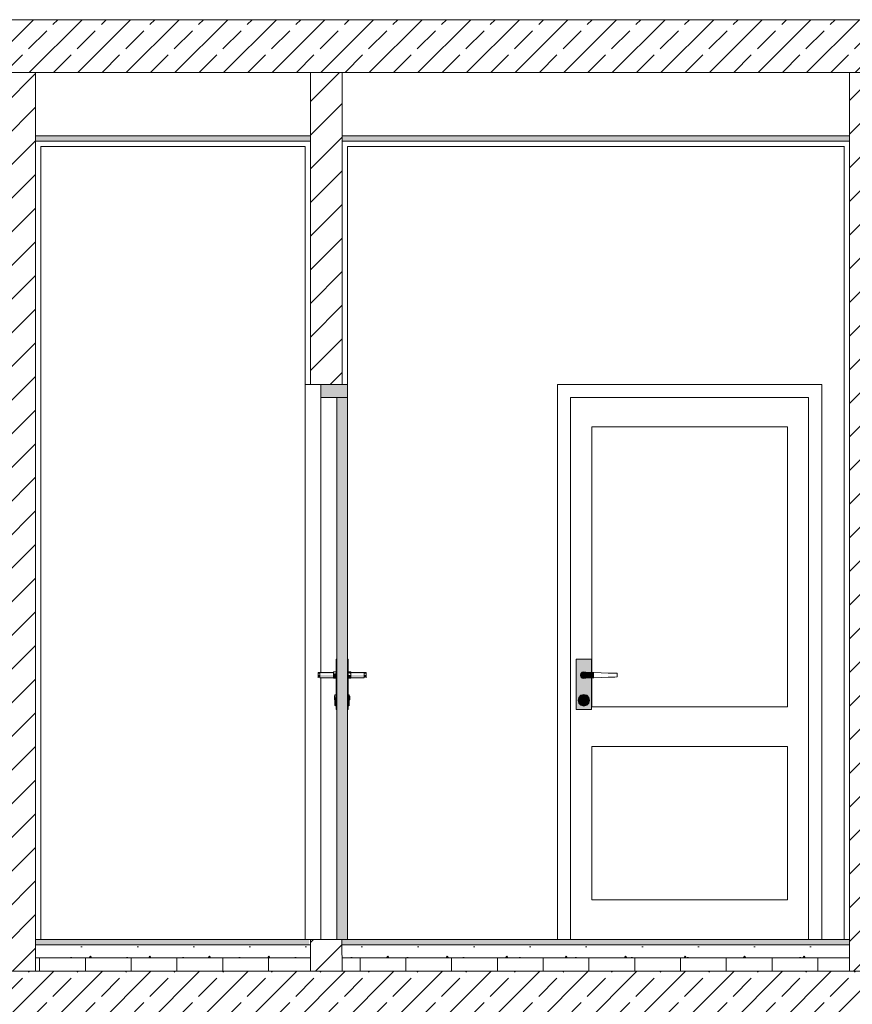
# Model space of a CAD drawing. Header units: millimetres. Extents: x -101298 to -58298, y 45839 to 66839.
# Tile 10 of 124: x -91268 to -88118, y 53424 to 57149. Entities that reach past the tile are written whole.
import ezdxf

# ---------------------------------------------------------------- set-up
doc = ezdxf.new("R2010")
doc.units = ezdxf.units.MM
doc.header["$MEASUREMENT"] = 0
for name, color, linetype, lineweight in [('Nowe_Konstrukcja - Stropy_Nr_pióra__21', 7, 'Continuous', 20), ('Nowe_Konstrukcja - Stropy_Nr_pióra__3', 7, 'Continuous', 13), ('Nowe_Konstrukcja - Ściany zew_Nr_pióra__106', 252, 'Continuous', 13), ('Nowe_Konstrukcja - Ściany zew_Nr_pióra__18', 9, 'Continuous', 15), ('Nowe_Konstrukcja - Ściany zew_Nr_pióra__19', 255, 'Continuous', 0), ('Nowe_Konstrukcja - Ściany zew_Nr_pióra__3', 7, 'Continuous', 13), ('Nowe_zagospodarowanie_Nr_pióra__21', 7, 'Continuous', 20)]:
    doc.layers.add(name, color=color, linetype=linetype, lineweight=lineweight)
for name, color, linetype, lineweight, true_color in [('Nowe_Konstrukcja - Stropy_Nr_pióra__23', 7, 'Continuous', 13, 0x858585), ('Nowe_Konstrukcja - Ściany zew_Nr_pióra__102', 7, 'Continuous', 13, 0x3e3e3e), ('Nowe_Konstrukcja - Ściany zew_Nr_pióra__103', 7, 'Continuous', 13, 0xeea4cb), ('Nowe_Konstrukcja - Ściany zew_Nr_pióra__142', 7, 'Continuous', 0, 0xe8e8e8), ('Nowe_Konstrukcja - Ściany zew_Nr_pióra__23', 7, 'Continuous', 13, 0x858585), ('Nowe_Konstrukcja - Ściany zew_Nr_pióra__61', 7, 'Continuous', 18, 0x6a6a6a), ('Nowe_Konstrukcja - Ściany zew_Nr_pióra__62', 7, 'Continuous', 18, 0xaaaaaa)]:
    doc.layers.add(name, color=color, linetype=linetype, lineweight=lineweight, true_color=true_color)
doc.layers.add('Nowe_zagospodarowanie', color=7, linetype='Continuous')
pattern_1 = [(45, (0, 0), (-63.63961, 63.63961), [])]
pattern_2 = [(0, (0, 0), (0, 389.7114), [24.375, -200.625]), (0, (112.5, 194.86), (0, 389.7114), [24.375, -200.625]), (60, (0, 0), (-337.5, 194.8557), [24.375, -200.625]), (60, (225, 0), (-337.5, 194.8557), [24.375, -200.625]), (120, (24.37, 0), (337.5, 194.8557), [24.375, -200.625]), (120, (249.38, 0), (337.5, 194.8557), [24.375, -200.625]), (0, (0, 37.5), (0, 75), [0, -75, 0, -112.5]), (45, (37.5, 37.5), (-53.03301, 53.03301), [0, -56.25, 0, -93.75])]
pattern_3 = [(90, (0, 0), (-173.20508, 0), [100, -200]), (90, (-86.6, 150), (-173.20508, 0), [100, -200]), (150, (-4e-14, 100), (86.60254, 150), [100, -200]), (150, (-173.2, 100), (86.60254, 150), [100, -200]), (210, (0, 0), (-86.60254, 150), [100, -200]), (210, (-173.2, -7e-14), (-86.60254, 150), [100, -200])]
pattern_4 = [(45, (0, 0), (-91.92388, 91.92388), []), (45, (-45.96, 45.96), (-91.92388, 91.92388), [97.5, -32.5])]

# ---------------------------------------------------------------- blocks, each defined once
blk = doc.blocks.new('Polilinia_9_1', base_point=(-87705, 56447))
at = {"layer": 'Nowe_zagospodarowanie', "linetype": 'Continuous', "lineweight": 0, "true_color": 0x000000}
blk.add_hatch(color=18, dxfattribs=at).paths.add_polyline_path([(-87755, 56447), (-87751.2, 56427.8), (-87740.4, 56411.6), (-87724.2, 56400.8), (-87705, 56397), (-87685.9, 56400.8), (-87669.7, 56411.6), (-87658.8, 56427.8), (-87655, 56447), (-87658.8, 56466.1), (-87669.7, 56482.3), (-87685.9, 56493.2), (-87705, 56497), (-87724.2, 56493.2), (-87740.4, 56482.3), (-87751.2, 56466.1)])
at = {"layer": 'Nowe_zagospodarowanie_Nr_pióra__21', "color": 7, "linetype": 'Continuous', "lineweight": 20, "flags": 128}
blk.add_lwpolyline([(-87705, 56497), (-87705, 57430.2), (-88205, 57430.2), (-88205, 57680.2), (-88205, 57730.2), (-87705, 57730.2), (-87705, 57430.2)], dxfattribs=at)
at = {"layer": 'Nowe_zagospodarowanie_Nr_pióra__21', "color": 7, "linetype": 'Continuous', "lineweight": 20}
blk.add_circle((-87705, 56447), 50, dxfattribs=at)

msp = doc.modelspace()

# ---------------------------------------------------------------- hatches: boundary and pattern name
at = {"layer": 'Nowe_Konstrukcja - Stropy_Nr_pióra__23', "linetype": 'Continuous', "lineweight": 13, "true_color": 0x858585}
h = msp.add_hatch(dxfattribs=at)
h.set_pattern_fill('Beton_zbrojony_0001', color=252, style=0, pattern_type=2)
h.set_pattern_definition(pattern_4)
h.paths.add_polyline_path([(-96667.8, 56749.1), (-96427.8, 56749.1), (-96427.8, 56949.4), (-86767.8, 56949.4), (-86767.8, 56947.1), (-86527.8, 56947.1), (-86527.8, 57149.4), (-96667.8, 57149.4)])
at = {"layer": 'Nowe_Konstrukcja - Stropy_Nr_pióra__23', "linetype": 'Continuous', "lineweight": 0, "true_color": 0xe0e0e0}
for points in [[(-90167.4, 56709.4), (-91207.4, 56709.4), (-91207.4, 56689.4), (-90167.4, 56689.4)], [(-88127.4, 56709.4), (-90047.4, 56709.4), (-90047.4, 56689.4), (-88127.4, 56689.4)], [(-90172.5, 53669.4), (-91207.8, 53669.4), (-91207.8, 53649.4), (-90172.5, 53649.4)], [(-88127.8, 53669.4), (-90048.3, 53669.4), (-90049.2, 53649.4), (-88127.8, 53649.4)]]:
    msp.add_hatch(color=254, dxfattribs=at).paths.add_polyline_path(points)
at = {"layer": 'Nowe_Konstrukcja - Stropy_Nr_pióra__23', "linetype": 'Continuous', "lineweight": 13, "true_color": 0x858585}
h = msp.add_hatch(dxfattribs=at)
h.set_pattern_fill('Beton_lekki_0001', color=252, style=0, pattern_type=2)
h.set_pattern_definition(pattern_2)
h.paths.add_polyline_path([(-90172.5, 53649.4), (-91207.8, 53649.4), (-91207.8, 53599.4), (-90172.5, 53599.4)])
h = msp.add_hatch(dxfattribs=at)
h.set_pattern_fill('Beton_lekki_0001', color=252, style=0, pattern_type=2)
h.set_pattern_definition(pattern_2)
h.paths.add_polyline_path([(-88127.8, 53649.4), (-90049.2, 53649.4), (-90051.4, 53599.4), (-88127.8, 53599.4)])
h = msp.add_hatch(dxfattribs=at)
h.set_pattern_fill('Styropian_0001', color=252, style=0, pattern_type=2)
h.set_pattern_definition(pattern_3)
h.paths.add_polyline_path([(-90172.5, 53599.4), (-91207.8, 53599.4), (-91207.8, 53549.4), (-90172.5, 53549.4)])
h = msp.add_hatch(dxfattribs=at)
h.set_pattern_fill('Styropian_0001', color=252, style=0, pattern_type=2)
h.set_pattern_definition(pattern_3)
h.paths.add_polyline_path([(-88127.8, 53599.4), (-90051.4, 53599.4), (-90053.6, 53549.4), (-88127.8, 53549.4)])
h = msp.add_hatch(dxfattribs=at)
h.set_pattern_fill('Beton_zbrojony_0001', color=252, style=0, pattern_type=2)
h.set_pattern_definition(pattern_4)
h.paths.add_polyline_path([(-96667.8, 53299.4), (-96427.8, 53299.4), (-96427.8, 53349.4), (-86767.8, 53349.4), (-86527.8, 53349.4), (-86527.8, 53549.4), (-96667.8, 53549.4), (-96667.8, 53349.4)])
at = {"layer": 'Nowe_Konstrukcja - Ściany zew_Nr_pióra__102', "linetype": 'Continuous', "lineweight": 13, "true_color": 0x3e3e3e}
for points in [[(-90080.8, 54669.4), (-90080.8, 54663.4), (-90070.8, 54662.9), (-90070.8, 54669.4)], [(-90080.8, 54663.4), (-90080.8, 54659), (-90070.8, 54658.1), (-90070.8, 54662.9)], [(-90080.8, 54659), (-90080.8, 54657.4), (-90070.8, 54656.4), (-90070.8, 54658.1)], [(-90014.8, 54663.4), (-90024.8, 54662.9), (-90024.8, 54658.1), (-90014.8, 54659)], [(-90014.8, 54659), (-90024.8, 54658.1), (-90024.8, 54656.4), (-90014.8, 54657.4)], [(-89143.7, 54675.4), (-89144.6, 54675.9), (-89146.3, 54669.4), (-89145.3, 54669.4)], [(-89145.3, 54669.4), (-89146.3, 54669.4), (-89144.6, 54662.9), (-89143.7, 54663.4)], [(-89139.3, 54679.8), (-89139.8, 54680.7), (-89144.6, 54675.9), (-89143.7, 54675.4)], [(-89143.7, 54663.4), (-89144.6, 54662.9), (-89139.8, 54658.1), (-89139.3, 54659)], [(-89139.3, 54659), (-89139.8, 54658.1), (-89133.3, 54656.4), (-89133.3, 54657.4)], [(-89133.3, 54657.4), (-89133.3, 54656.4), (-89126.8, 54658.1), (-89127.3, 54659)], [(-89127.3, 54659), (-89126.8, 54658.1), (-89125.5, 54659.4), (-89126.9, 54659.4)], [(-90076.8, 54583.4), (-90076.8, 54579.9), (-90074.8, 54579.4), (-90074.8, 54583.4)], [(-90076.8, 54579.9), (-90076.8, 54577.3), (-90074.8, 54576.5), (-90074.8, 54579.4)], [(-90018.8, 54579.9), (-90020.8, 54579.4), (-90020.8, 54576.5), (-90018.8, 54577.3)], [(-89139.4, 54586.9), (-89140.2, 54587.4), (-89141.3, 54583.4), (-89140.3, 54583.4)], [(-89140.3, 54583.4), (-89141.3, 54583.4), (-89140.2, 54579.4), (-89139.4, 54579.9)], [(-89139.4, 54579.9), (-89140.2, 54579.4), (-89137.3, 54576.5), (-89136.8, 54577.3)], [(-89129.8, 54577.3), (-89129.3, 54576.5), (-89126.4, 54579.4), (-89127.2, 54579.9)], [(-90076.8, 54577.3), (-90076.8, 54576.4), (-90074.8, 54575.4), (-90074.8, 54576.5)], [(-90018.8, 54577.3), (-90020.8, 54576.5), (-90020.8, 54575.4), (-90018.8, 54576.4)], [(-89136.8, 54577.3), (-89137.3, 54576.5), (-89133.3, 54575.4), (-89133.3, 54576.4)], [(-89133.3, 54576.4), (-89133.3, 54575.4), (-89129.3, 54576.5), (-89129.8, 54577.3)]]:
    msp.add_hatch(color=250, dxfattribs=at).paths.add_polyline_path(points)
at = {"layer": 'Nowe_Konstrukcja - Ściany zew_Nr_pióra__103', "linetype": 'Continuous', "lineweight": 13, "true_color": 0xeea4cb}
msp.add_hatch(color=231, dxfattribs=at).paths.add_polyline_path([(-90027.8, 55719.4), (-90027.8, 55769.4), (-90127.8, 55769.4), (-90127.8, 55719.4)])
at = {"layer": 'Nowe_Konstrukcja - Ściany zew_Nr_pióra__106', "linetype": 'Continuous', "lineweight": 13}
for points in [[(-90131.8, 54660.7), (-90131.8, 54664.4), (-90138.8, 54664.4), (-90138.8, 54660.7)], [(-90080.8, 54659.4), (-90080.8, 54660.7), (-90131.8, 54660.7), (-90131.8, 54659.4)], [(-90014.8, 54659.4), (-89963.8, 54659.4), (-89963.8, 54660.7), (-90014.8, 54660.7)], [(-89963.8, 54660.7), (-89956.8, 54660.7), (-89956.8, 54664.4), (-89963.8, 54664.4)], [(-90018.8, 54589.5), (-90020.8, 54590.3), (-90020.8, 54587.4), (-90018.8, 54586.9)], [(-89127.2, 54586.9), (-89126.4, 54587.4), (-89129.3, 54590.3), (-89129.8, 54589.5)], [(-90074.8, 54564.4), (-90074.8, 54557.1), (-90070.8, 54555.3), (-90070.8, 54563.4)], [(-90020.8, 54557.1), (-90024.8, 54555.3), (-90024.8, 54552.4), (-90020.8, 54554.4)], [(-89153.3, 54574.4), (-89155.3, 54574.4), (-89152.3, 54563.4), (-89150.6, 54564.4)], [(-89150.6, 54564.4), (-89152.3, 54563.4), (-89144.3, 54555.3), (-89143.3, 54557.1)], [(-89143.3, 54557.1), (-89144.3, 54555.3), (-89133.3, 54552.4), (-89133.3, 54554.4)], [(-89133.3, 54554.4), (-89133.3, 54552.4), (-89122.3, 54555.3), (-89123.3, 54557.1)]]:
    msp.add_hatch(color=252, dxfattribs=at).paths.add_polyline_path(points)
at = {"layer": 'Nowe_Konstrukcja - Ściany zew_Nr_pióra__142', "linetype": 'Continuous', "lineweight": 0, "true_color": 0xe8e8e8}
for points in [[(-90131.8, 54678.1), (-90131.8, 54679.4), (-90138.8, 54679.4), (-90138.8, 54678.1)], [(-90131.8, 54674.4), (-90131.8, 54678.1), (-90138.8, 54678.1), (-90138.8, 54674.4)], [(-90080.8, 54678.1), (-90080.8, 54679.4), (-90131.8, 54679.4), (-90131.8, 54678.1)], [(-90080.8, 54674.4), (-90080.8, 54678.1), (-90131.8, 54678.1), (-90131.8, 54674.4)], [(-90014.8, 54678.1), (-89963.8, 54678.1), (-89963.8, 54679.4), (-90014.8, 54679.4)], [(-90014.8, 54674.4), (-89963.8, 54674.4), (-89963.8, 54678.1), (-90014.8, 54678.1)], [(-89963.8, 54678.1), (-89956.8, 54678.1), (-89956.8, 54679.4), (-89963.8, 54679.4)], [(-89963.8, 54674.4), (-89956.8, 54674.4), (-89956.8, 54678.1), (-89963.8, 54678.1)], [(-90020.8, 54584.4), (-90024.8, 54585.4), (-90024.8, 54574.4), (-90020.8, 54574.4)], [(-89113.3, 54574.4), (-89111.3, 54574.4), (-89114.2, 54585.4), (-89116, 54584.4)]]:
    msp.add_hatch(color=254, dxfattribs=at).paths.add_polyline_path(points)
at = {"layer": 'Nowe_Konstrukcja - Ściany zew_Nr_pióra__18', "linetype": 'Continuous', "lineweight": 15}
for points in [[(-90067.8, 54539.4), (-90067.8, 54729.4), (-90070.8, 54729.4), (-90070.8, 54539.4)], [(-90027.8, 54539.4), (-90024.8, 54539.4), (-90024.8, 54729.4), (-90027.8, 54729.4)], [(-89133.3, 54659.4), (-89108.3, 54659.4), (-89108.3, 54679.4), (-89133.3, 54679.4), (-89138.3, 54678.1), (-89142, 54674.4), (-89143.3, 54669.4), (-89142, 54664.4), (-89138.3, 54660.7)], [(-89108.3, 54679.4), (-89108.3, 54659.4), (-89094.9, 54659.8), (-89094.9, 54679)], [(-90074.8, 54594.4), (-90074.8, 54591.7), (-90070.8, 54593.5), (-90070.8, 54596.4)], [(-90020.8, 54574.4), (-90024.8, 54574.4), (-90024.8, 54563.4), (-90020.8, 54564.4)], [(-89116, 54564.4), (-89114.2, 54563.4), (-89111.3, 54574.4), (-89113.3, 54574.4)]]:
    msp.add_hatch(color=9, dxfattribs=at).paths.add_polyline_path(points)
h = msp.add_hatch(color=9, dxfattribs=at)
h.paths.add_polyline_path([(-89104.8, 54729.4), (-89161.8, 54729.4), (-89161.8, 54539.4), (-89104.8, 54539.4), (-89104.8, 54659.5), (-89108.3, 54659.4), (-89125.5, 54659.4), (-89126.8, 54658.1), (-89133.3, 54656.4), (-89139.8, 54658.1), (-89144.6, 54662.9), (-89146.3, 54669.4), (-89144.6, 54675.9), (-89139.8, 54680.7), (-89133.3, 54682.4), (-89126.8, 54680.7), (-89125.5, 54679.4), (-89108.3, 54679.4), (-89104.8, 54679.3)])
h.paths.add_polyline_path([(-89152.3, 54563.4), (-89155.3, 54574.4), (-89152.3, 54585.4), (-89144.3, 54593.5), (-89133.3, 54596.4), (-89122.3, 54593.5), (-89114.2, 54585.4), (-89111.3, 54574.4), (-89114.2, 54563.4), (-89122.3, 54555.3), (-89133.3, 54552.4), (-89144.3, 54555.3)], flags=0)
h = msp.add_hatch(color=9, dxfattribs=at)
h.paths.add_polyline_path([(-89153.3, 54574.4), (-89150.6, 54564.4), (-89143.3, 54557.1), (-89133.3, 54554.4), (-89123.3, 54557.1), (-89116, 54564.4), (-89113.3, 54574.4), (-89116, 54584.4), (-89123.3, 54591.7), (-89133.3, 54594.4), (-89143.3, 54591.7), (-89150.6, 54584.4)])
h.paths.add_polyline_path([(-89141.3, 54583.4), (-89140.2, 54587.4), (-89137.3, 54590.3), (-89133.3, 54591.4), (-89129.3, 54590.3), (-89126.4, 54587.4), (-89125.3, 54583.4), (-89126.4, 54579.4), (-89129.3, 54576.5), (-89133.3, 54575.4), (-89137.3, 54576.5), (-89140.2, 54579.4)], flags=0)
at = {"layer": 'Nowe_Konstrukcja - Ściany zew_Nr_pióra__19', "linetype": 'Continuous', "lineweight": 0}
for points in [[(-90027.8, 55609.4), (-90027.8, 55719.4), (-90067.8, 55719.4), (-90067.8, 55609.4)], [(-90027.8, 55609.4), (-90067.8, 55609.4), (-90067.8, 53819.4), (-90027.8, 53819.4)], [(-90020.8, 54594.4), (-90024.8, 54596.4), (-90024.8, 54593.5), (-90020.8, 54591.7)], [(-90020.8, 54591.7), (-90024.8, 54593.5), (-90024.8, 54585.4), (-90020.8, 54584.4)], [(-89123.3, 54591.7), (-89122.3, 54593.5), (-89133.3, 54596.4), (-89133.3, 54594.4)], [(-89116, 54584.4), (-89114.2, 54585.4), (-89122.3, 54593.5), (-89123.3, 54591.7)], [(-90027.8, 53669.4), (-90027.8, 53819.4), (-90067.8, 53819.4), (-90067.8, 53669.4)]]:
    msp.add_hatch(color=255, dxfattribs=at).paths.add_polyline_path(points)
at = {"layer": 'Nowe_Konstrukcja - Ściany zew_Nr_pióra__23', "linetype": 'Continuous', "lineweight": 13, "true_color": 0x858585}
h = msp.add_hatch(dxfattribs=at)
h.set_pattern_fill('Bloczki_ceramiczne_0001', color=252, style=0, pattern_type=2)
h.set_pattern_definition(pattern_1)
h.paths.add_polyline_path([(-91207.8, 56949.4), (-91327.8, 56949.4), (-91327.8, 53549.4), (-91207.8, 53549.4)])
h = msp.add_hatch(dxfattribs=at)
h.set_pattern_fill('Bloczki_ceramiczne_0001', color=252, style=0, pattern_type=2)
h.set_pattern_definition(pattern_1)
h.paths.add_polyline_path([(-90047.8, 56949.4), (-90167.8, 56949.4), (-90167.8, 55769.4), (-90047.8, 55769.4)])
h = msp.add_hatch(dxfattribs=at)
h.set_pattern_fill('Bloczki_ceramiczne_0001', color=252, style=0, pattern_type=2)
h.set_pattern_definition(pattern_1)
h.paths.add_polyline_path([(-88007.8, 56949.4), (-88127.8, 56949.4), (-88127.8, 53549.3), (-88007.8, 53549.3)])
for points in [[(-90080.8, 54660.7), (-90080.8, 54664.4), (-90131.8, 54664.4), (-90131.8, 54660.7)], [(-90014.8, 54681.4), (-90024.8, 54682.4), (-90024.8, 54680.7), (-90014.8, 54679.8)], [(-90014.8, 54679.8), (-90024.8, 54680.7), (-90024.8, 54675.9), (-90014.8, 54675.4)], [(-90014.8, 54660.7), (-89963.8, 54660.7), (-89963.8, 54664.4), (-90014.8, 54664.4)], [(-89127.3, 54679.8), (-89126.8, 54680.7), (-89133.3, 54682.4), (-89133.3, 54681.4)], [(-89127.3, 54679.8), (-89126.9, 54679.4), (-89125.5, 54679.4), (-89126.8, 54680.7)], [(-90018.8, 54590.4), (-90020.8, 54591.4), (-90020.8, 54590.3), (-90018.8, 54589.5)], [(-89129.8, 54589.5), (-89129.3, 54590.3), (-89133.3, 54591.4), (-89133.3, 54590.4)], [(-90074.8, 54574.4), (-90074.8, 54564.4), (-90070.8, 54563.4), (-90070.8, 54574.4)], [(-90020.8, 54564.4), (-90024.8, 54563.4), (-90024.8, 54555.3), (-90020.8, 54557.1)], [(-89123.3, 54557.1), (-89122.3, 54555.3), (-89114.2, 54563.4), (-89116, 54564.4)]]:
    msp.add_hatch(color=252, dxfattribs=at).paths.add_polyline_path(points)
h = msp.add_hatch(dxfattribs=at)
h.set_pattern_fill('Bloczki_ceramiczne_0001', color=252, style=0, pattern_type=2)
h.set_pattern_definition(pattern_1)
h.paths.add_polyline_path([(-90047.8, 53669.4), (-90167.8, 53669.4), (-90167.8, 53549.4), (-90047.8, 53549.4)])
at = {"layer": 'Nowe_Konstrukcja - Ściany zew_Nr_pióra__61', "linetype": 'Continuous', "lineweight": 18, "true_color": 0x6a6a6a}
for points in [[(-90080.8, 54675.4), (-90080.8, 54669.4), (-90070.8, 54669.4), (-90070.8, 54675.9)], [(-90014.8, 54669.4), (-90024.8, 54669.4), (-90024.8, 54662.9), (-90014.8, 54663.4)], [(-89145.3, 54669.4), (-89143.7, 54663.4), (-89139.3, 54659), (-89133.3, 54657.4), (-89127.3, 54659), (-89126.9, 54659.4), (-89133.3, 54659.4), (-89138.3, 54660.7), (-89142, 54664.4), (-89143.3, 54669.4), (-89142, 54674.4), (-89138.3, 54678.1), (-89133.3, 54679.4), (-89126.9, 54679.4), (-89127.3, 54679.8), (-89133.3, 54681.4), (-89139.3, 54679.8), (-89143.7, 54675.4)], [(-89133.3, 54681.4), (-89133.3, 54682.4), (-89139.8, 54680.7), (-89139.3, 54679.8)], [(-90076.8, 54590.4), (-90076.8, 54589.5), (-90074.8, 54590.3), (-90074.8, 54591.4)], [(-90076.8, 54589.5), (-90076.8, 54586.9), (-90074.8, 54587.4), (-90074.8, 54590.3)], [(-90076.8, 54586.9), (-90076.8, 54583.4), (-90074.8, 54583.4), (-90074.8, 54587.4)], [(-90018.8, 54583.4), (-90020.8, 54583.4), (-90020.8, 54579.4), (-90018.8, 54579.9)], [(-89126.3, 54583.4), (-89127.2, 54586.9), (-89129.8, 54589.5), (-89133.3, 54590.4), (-89136.8, 54589.5), (-89139.4, 54586.9), (-89140.3, 54583.4), (-89139.4, 54579.9), (-89136.8, 54577.3), (-89133.3, 54576.4), (-89129.8, 54577.3), (-89127.2, 54579.9)], [(-89136.8, 54589.5), (-89137.3, 54590.3), (-89140.2, 54587.4), (-89139.4, 54586.9)], [(-89127.2, 54579.9), (-89126.4, 54579.4), (-89125.3, 54583.4), (-89126.3, 54583.4)]]:
    msp.add_hatch(color=251, dxfattribs=at).paths.add_polyline_path(points)
at = {"layer": 'Nowe_Konstrukcja - Ściany zew_Nr_pióra__62', "linetype": 'Continuous', "lineweight": 18, "true_color": 0xaaaaaa}
for points in [[(-90131.8, 54664.4), (-90131.8, 54669.4), (-90138.8, 54669.4), (-90138.8, 54664.4)], [(-90080.8, 54664.4), (-90080.8, 54669.4), (-90131.8, 54669.4), (-90131.8, 54664.4)], [(-90014.8, 54664.4), (-89963.8, 54664.4), (-89963.8, 54669.4), (-90014.8, 54669.4)], [(-89963.8, 54664.4), (-89956.8, 54664.4), (-89956.8, 54669.4), (-89963.8, 54669.4)], [(-90074.8, 54584.4), (-90074.8, 54574.4), (-90070.8, 54574.4), (-90070.8, 54585.4)], [(-89143.3, 54591.7), (-89144.3, 54593.5), (-89152.3, 54585.4), (-89150.6, 54584.4)], [(-90074.8, 54557.1), (-90074.8, 54554.4), (-90070.8, 54552.4), (-90070.8, 54555.3)]]:
    msp.add_hatch(color=253, dxfattribs=at).paths.add_polyline_path(points)

# ---------------------------------------------------------------- linework, layer by layer
at = {"layer": 'Nowe_Konstrukcja - Stropy_Nr_pióra__21', "color": 7, "linetype": 'Continuous', "lineweight": 20, "flags": 128}
for points in [[(-96667.8, 56749.1), (-96427.8, 56749.1), (-96427.8, 56949.4), (-86767.8, 56949.4), (-86767.8, 56947.1), (-86527.8, 56947.1), (-86527.8, 57149.4), (-96667.8, 57149.4)], [(-96667.8, 53299.4), (-96427.8, 53299.4), (-96427.8, 53349.4), (-86767.8, 53349.4), (-86527.8, 53349.4), (-86527.8, 53549.4), (-96667.8, 53549.4), (-96667.8, 53349.4)]]:
    msp.add_lwpolyline(points, close=True, dxfattribs=at)
at = {"layer": 'Nowe_Konstrukcja - Stropy_Nr_pióra__3', "color": 7, "linetype": 'Continuous', "lineweight": 13}
for p, q in [((-91207.8, 56949.4), (-90167.8, 56949.4)), ((-90047.8, 56949.4), (-88127.8, 56949.4)), ((-91207.4, 56709.4), (-90167.4, 56709.4)), ((-91207.4, 56709.4), (-90167.4, 56709.4)), ((-90047.4, 56709.4), (-88127.4, 56709.4)), ((-90047.4, 56709.4), (-88127.4, 56709.4)), ((-91207.4, 56689.4), (-90167.4, 56689.4)), ((-91207.4, 56689.4), (-90167.4, 56689.4)), ((-90047.4, 56689.4), (-88127.4, 56689.4)), ((-90047.4, 56689.4), (-88127.4, 56689.4)), ((-91207.8, 53649.4), (-90167.8, 53649.4)), ((-91207.8, 53649.4), (-90167.8, 53649.4)), ((-90047.8, 53649.4), (-88127.8, 53649.4)), ((-90047.8, 53649.4), (-88127.8, 53649.4)), ((-91207.8, 53599.4), (-90167.8, 53599.4)), ((-91207.8, 53599.4), (-90167.8, 53599.4)), ((-90047.8, 53599.4), (-88127.8, 53599.4)), ((-90047.8, 53599.4), (-88127.8, 53599.4))]:
    msp.add_line(p, q, dxfattribs=at)
at = {"layer": 'Nowe_Konstrukcja - Ściany zew_Nr_pióra__3', "color": 7, "linetype": 'Continuous', "lineweight": 13}
for p, q in [((-91207.8, 53549.4), (-91207.8, 56949.4)), ((-91207.8, 56949.4), (-91187.8, 56949.4)), ((-91207.8, 53669.4), (-91207.8, 56949.4)), ((-90187.8, 56949.4), (-90167.8, 56949.4)), ((-90167.8, 55769.4), (-90167.8, 56949.4)), ((-90167.8, 55769.4), (-90167.8, 56949.4)), ((-90047.8, 55769.4), (-90047.8, 56949.4)), ((-90047.8, 56949.4), (-90027.8, 56949.4)), ((-90047.8, 55769.4), (-90047.8, 56949.4)), ((-88127.8, 53549.3), (-88127.8, 56949.4)), ((-88127.8, 53669.4), (-88127.8, 56949.4)), ((-91187.8, 53669.4), (-91187.4, 56669.4)), ((-91187.4, 56669.4), (-90187.4, 56669.4)), ((-90187.8, 55769.4), (-90187.8, 56669.4)), ((-90027.8, 55769.4), (-90027.4, 56669.4)), ((-90027.4, 56669.4), (-88147.4, 56669.4)), ((-88147.8, 53669.4), (-88147.8, 56669.4)), ((-90187.8, 55769.4), (-90187.8, 53669.4)), ((-90187.8, 55769.4), (-90167.8, 55769.4)), ((-90167.8, 55769.4), (-90047.8, 55769.4)), ((-90127.8, 55769.4), (-90027.8, 55769.4)), ((-90127.8, 55719.4), (-90127.8, 55769.4)), ((-90047.8, 55769.4), (-90027.8, 55769.4)), ((-90027.8, 55719.4), (-90027.8, 55769.4)), ((-88233.3, 55769.4), (-89233.3, 55769.4)), ((-89233.3, 55769.4), (-89233.3, 53669.4)), ((-88233.3, 53669.4), (-88233.3, 55769.4)), ((-90127.8, 55719.4), (-90127.8, 54679.4)), ((-90127.8, 55719.4), (-90027.8, 55719.4)), ((-90067.8, 55719.4), (-90027.8, 55719.4)), ((-90067.8, 55609.4), (-90067.8, 55719.4)), ((-90027.8, 55609.4), (-90027.8, 55719.4)), ((-89183.3, 53669.4), (-89183.3, 55719.4)), ((-89183.3, 55719.4), (-88283.3, 55719.4)), ((-88283.3, 55719.4), (-88283.3, 53669.4)), ((-90067.8, 53819.4), (-90067.8, 55609.4)), ((-90027.8, 53819.4), (-90027.8, 55609.4)), ((-89103.3, 55609.4), (-89103.3, 54679.3)), ((-88363.3, 55609.4), (-89103.3, 55609.4)), ((-88363.3, 54549.4), (-88363.3, 55609.4)), ((-90070.8, 54539.4), (-90070.8, 54729.4)), ((-90067.8, 54729.4), (-90070.8, 54729.4)), ((-90027.8, 54729.4), (-90024.8, 54729.4)), ((-90024.8, 54539.4), (-90024.8, 54729.4)), ((-89161.8, 54729.4), (-89104.8, 54729.4)), ((-89161.8, 54539.4), (-89161.8, 54729.4)), ((-89104.8, 54729.4), (-89104.8, 54679.3)), ((-90138.8, 54678.1), (-90138.8, 54679.4)), ((-90131.8, 54679.4), (-90138.8, 54679.4)), ((-90138.8, 54674.4), (-90138.8, 54678.1)), ((-90138.8, 54669.4), (-90138.8, 54674.4)), ((-90138.8, 54664.4), (-90138.8, 54669.4)), ((-90138.8, 54660.7), (-90138.8, 54664.4)), ((-90138.8, 54659.4), (-90138.8, 54660.7)), ((-90131.8, 54678.1), (-90131.8, 54679.4)), ((-90080.8, 54679.4), (-90131.8, 54679.4)), ((-90131.8, 54674.4), (-90131.8, 54678.1)), ((-90131.8, 54669.4), (-90131.8, 54674.4)), ((-90131.8, 54664.4), (-90131.8, 54669.4)), ((-90131.8, 54660.7), (-90131.8, 54664.4)), ((-90131.8, 54659.4), (-90131.8, 54660.7)), ((-90080.8, 54659.4), (-90131.8, 54659.4)), ((-90127.8, 54659.4), (-90127.8, 53669.4)), ((-90080.8, 54681.4), (-90070.8, 54682.4)), ((-90080.8, 54679.8), (-90080.8, 54681.4)), ((-90080.8, 54675.4), (-90080.8, 54679.8)), ((-90080.8, 54669.4), (-90080.8, 54675.4)), ((-90080.8, 54663.4), (-90080.8, 54669.4)), ((-90080.8, 54659), (-90080.8, 54663.4)), ((-90080.8, 54657.4), (-90080.8, 54659)), ((-90080.8, 54657.4), (-90070.8, 54656.4)), ((-90014.8, 54681.4), (-90024.8, 54682.4)), ((-90014.8, 54657.4), (-90024.8, 54656.4)), ((-90014.8, 54679.8), (-90014.8, 54681.4)), ((-90014.8, 54675.4), (-90014.8, 54679.8)), ((-90014.8, 54679.4), (-89963.8, 54679.4)), ((-90014.8, 54669.4), (-90014.8, 54675.4)), ((-90014.8, 54663.4), (-90014.8, 54669.4)), ((-90014.8, 54659), (-90014.8, 54663.4)), ((-90014.8, 54659.4), (-89963.8, 54659.4)), ((-90014.8, 54657.4), (-90014.8, 54659)), ((-89963.8, 54678.1), (-89963.8, 54679.4)), ((-89963.8, 54679.4), (-89956.8, 54679.4)), ((-89963.8, 54674.4), (-89963.8, 54678.1)), ((-89963.8, 54669.4), (-89963.8, 54674.4)), ((-89963.8, 54664.4), (-89963.8, 54669.4)), ((-89963.8, 54660.7), (-89963.8, 54664.4)), ((-89963.8, 54659.4), (-89963.8, 54660.7)), ((-89956.8, 54678.1), (-89956.8, 54679.4)), ((-89956.8, 54674.4), (-89956.8, 54678.1)), ((-89956.8, 54669.4), (-89956.8, 54674.4)), ((-89956.8, 54664.4), (-89956.8, 54669.4)), ((-89956.8, 54660.7), (-89956.8, 54664.4)), ((-89956.8, 54659.4), (-89956.8, 54660.7)), ((-89146.3, 54669.4), (-89144.6, 54675.9)), ((-89144.6, 54662.9), (-89146.3, 54669.4)), ((-89145.3, 54669.4), (-89143.7, 54675.4)), ((-89143.7, 54663.4), (-89145.3, 54669.4)), ((-89144.6, 54675.9), (-89139.8, 54680.7)), ((-89139.8, 54658.1), (-89144.6, 54662.9)), ((-89143.7, 54675.4), (-89139.3, 54679.8)), ((-89139.3, 54659), (-89143.7, 54663.4)), ((-89143.3, 54669.4), (-89142, 54674.4)), ((-89142, 54664.4), (-89143.3, 54669.4)), ((-89142, 54674.4), (-89138.3, 54678.1)), ((-89138.3, 54660.7), (-89142, 54664.4)), ((-89139.8, 54680.7), (-89133.3, 54682.4)), ((-89133.3, 54656.4), (-89139.8, 54658.1)), ((-89139.3, 54679.8), (-89133.3, 54681.4)), ((-89133.3, 54657.4), (-89139.3, 54659)), ((-89138.3, 54678.1), (-89133.3, 54679.4)), ((-89133.3, 54659.4), (-89138.3, 54660.7)), ((-89133.3, 54682.4), (-89126.8, 54680.7)), ((-89133.3, 54681.4), (-89127.3, 54679.8)), ((-89133.3, 54679.4), (-89108.3, 54679.4)), ((-89108.3, 54659.4), (-89133.3, 54659.4)), ((-89127.3, 54659), (-89133.3, 54657.4)), ((-89126.8, 54658.1), (-89133.3, 54656.4)), ((-89127.3, 54679.8), (-89126.9, 54679.4)), ((-89126.9, 54659.4), (-89127.3, 54659)), ((-89126.8, 54680.7), (-89125.5, 54679.4)), ((-89125.5, 54659.4), (-89126.8, 54658.1)), ((-89108.3, 54679.4), (-89094.9, 54679)), ((-89094.9, 54659.8), (-89108.3, 54659.4)), ((-89104.8, 54659.5), (-89104.8, 54539.4)), ((-89103.3, 54659.5), (-89103.3, 54549.4)), ((-89094.9, 54679), (-89068.2, 54678.2)), ((-89068.2, 54660.6), (-89094.9, 54659.8)), ((-89068.2, 54678.2), (-89041.8, 54677.4)), ((-89041.8, 54661.4), (-89068.2, 54660.6)), ((-89041.8, 54677.4), (-89015.9, 54676.7)), ((-89015.9, 54662.1), (-89041.8, 54661.4)), ((-89015.9, 54676.7), (-89007.8, 54676.4)), ((-89007.8, 54662.4), (-89015.9, 54662.1)), ((-89007.8, 54676.4), (-89007.8, 54662.4)), ((-90076.8, 54590.4), (-90074.8, 54591.4)), ((-90076.8, 54589.5), (-90076.8, 54590.4)), ((-90076.8, 54586.9), (-90076.8, 54589.5)), ((-90076.8, 54583.4), (-90076.8, 54586.9)), ((-90076.8, 54579.9), (-90076.8, 54583.4)), ((-90076.8, 54577.3), (-90076.8, 54579.9)), ((-90074.8, 54594.4), (-90070.8, 54596.4)), ((-90074.8, 54591.7), (-90074.8, 54594.4)), ((-90074.8, 54584.4), (-90074.8, 54591.7)), ((-90074.8, 54574.4), (-90074.8, 54584.4)), ((-90020.8, 54594.4), (-90024.8, 54596.4)), ((-90020.8, 54591.7), (-90020.8, 54594.4)), ((-90020.8, 54584.4), (-90020.8, 54591.7)), ((-90018.8, 54590.4), (-90020.8, 54591.4)), ((-90020.8, 54574.4), (-90020.8, 54584.4)), ((-90018.8, 54589.5), (-90018.8, 54590.4)), ((-90018.8, 54586.9), (-90018.8, 54589.5)), ((-90018.8, 54583.4), (-90018.8, 54586.9)), ((-90018.8, 54579.9), (-90018.8, 54583.4)), ((-90018.8, 54577.3), (-90018.8, 54579.9)), ((-89155.3, 54574.4), (-89152.3, 54585.4)), ((-89153.3, 54574.4), (-89150.6, 54584.4)), ((-89152.3, 54585.4), (-89144.3, 54593.5)), ((-89150.6, 54584.4), (-89143.3, 54591.7)), ((-89144.3, 54593.5), (-89133.3, 54596.4)), ((-89143.3, 54591.7), (-89133.3, 54594.4)), ((-89141.3, 54583.4), (-89140.2, 54587.4)), ((-89140.2, 54579.4), (-89141.3, 54583.4)), ((-89140.3, 54583.4), (-89139.4, 54586.9)), ((-89139.4, 54579.9), (-89140.3, 54583.4)), ((-89140.2, 54587.4), (-89137.3, 54590.3)), ((-89137.3, 54576.5), (-89140.2, 54579.4)), ((-89139.4, 54586.9), (-89136.8, 54589.5)), ((-89136.8, 54577.3), (-89139.4, 54579.9)), ((-89137.3, 54590.3), (-89133.3, 54591.4)), ((-89136.8, 54589.5), (-89133.3, 54590.4)), ((-89133.3, 54596.4), (-89122.3, 54593.5)), ((-89133.3, 54594.4), (-89123.3, 54591.7)), ((-89133.3, 54591.4), (-89129.3, 54590.3)), ((-89133.3, 54590.4), (-89129.8, 54589.5)), ((-89129.8, 54589.5), (-89127.2, 54586.9)), ((-89127.2, 54579.9), (-89129.8, 54577.3)), ((-89129.3, 54590.3), (-89126.4, 54587.4)), ((-89126.4, 54579.4), (-89129.3, 54576.5)), ((-89127.2, 54586.9), (-89126.3, 54583.4)), ((-89126.3, 54583.4), (-89127.2, 54579.9)), ((-89126.4, 54587.4), (-89125.3, 54583.4)), ((-89125.3, 54583.4), (-89126.4, 54579.4)), ((-89123.3, 54591.7), (-89116, 54584.4)), ((-89122.3, 54593.5), (-89114.2, 54585.4)), ((-89116, 54584.4), (-89113.3, 54574.4)), ((-89114.2, 54585.4), (-89111.3, 54574.4)), ((-90076.8, 54576.4), (-90076.8, 54577.3)), ((-90076.8, 54576.4), (-90074.8, 54575.4)), ((-90074.8, 54564.4), (-90074.8, 54574.4)), ((-90074.8, 54557.1), (-90074.8, 54564.4)), ((-90074.8, 54554.4), (-90074.8, 54557.1)), ((-90074.8, 54554.4), (-90070.8, 54552.4)), ((-90020.8, 54554.4), (-90024.8, 54552.4)), ((-90018.8, 54576.4), (-90020.8, 54575.4)), ((-90020.8, 54564.4), (-90020.8, 54574.4)), ((-90020.8, 54557.1), (-90020.8, 54564.4)), ((-90020.8, 54554.4), (-90020.8, 54557.1)), ((-90018.8, 54576.4), (-90018.8, 54577.3)), ((-89152.3, 54563.4), (-89155.3, 54574.4)), ((-89150.6, 54564.4), (-89153.3, 54574.4)), ((-89144.3, 54555.3), (-89152.3, 54563.4)), ((-89143.3, 54557.1), (-89150.6, 54564.4)), ((-89133.3, 54552.4), (-89144.3, 54555.3)), ((-89133.3, 54554.4), (-89143.3, 54557.1)), ((-89133.3, 54575.4), (-89137.3, 54576.5)), ((-89133.3, 54576.4), (-89136.8, 54577.3)), ((-89129.8, 54577.3), (-89133.3, 54576.4)), ((-89129.3, 54576.5), (-89133.3, 54575.4)), ((-89123.3, 54557.1), (-89133.3, 54554.4)), ((-89122.3, 54555.3), (-89133.3, 54552.4)), ((-89116, 54564.4), (-89123.3, 54557.1)), ((-89114.2, 54563.4), (-89122.3, 54555.3)), ((-89113.3, 54574.4), (-89116, 54564.4)), ((-89111.3, 54574.4), (-89114.2, 54563.4)), ((-89103.3, 54549.4), (-88363.3, 54549.4)), ((-90067.8, 54539.4), (-90070.8, 54539.4)), ((-90027.8, 54539.4), (-90024.8, 54539.4)), ((-89104.8, 54539.4), (-89161.8, 54539.4)), ((-89103.3, 54399.4), (-89103.3, 53819.4)), ((-88363.3, 54399.4), (-89103.3, 54399.4)), ((-88363.3, 53819.4), (-88363.3, 54399.4)), ((-90067.8, 53669.4), (-90067.8, 53819.4)), ((-90027.8, 53669.4), (-90027.8, 53819.4)), ((-89103.3, 53819.4), (-88363.3, 53819.4)), ((-91207.8, 53669.4), (-88127.8, 53669.4)), ((-90167.8, 53669.4), (-90167.8, 53549.4)), ((-90048.3, 53669.4), (-90167.8, 53669.4)), ((-90067.8, 53669.4), (-90027.8, 53669.4)), ((-90048.3, 53669.4), (-90047.8, 53549.4))]:
    msp.add_line(p, q, dxfattribs=at)

# ---------------------------------------------------------------- block references
at = {"layer": 'Nowe_zagospodarowanie', "color": 7, "linetype": 'Continuous', "lineweight": 20}
msp.add_blockref('Polilinia_9_1', (-87705, 56447), dxfattribs=at)

doc.saveas('drawing.dxf')
